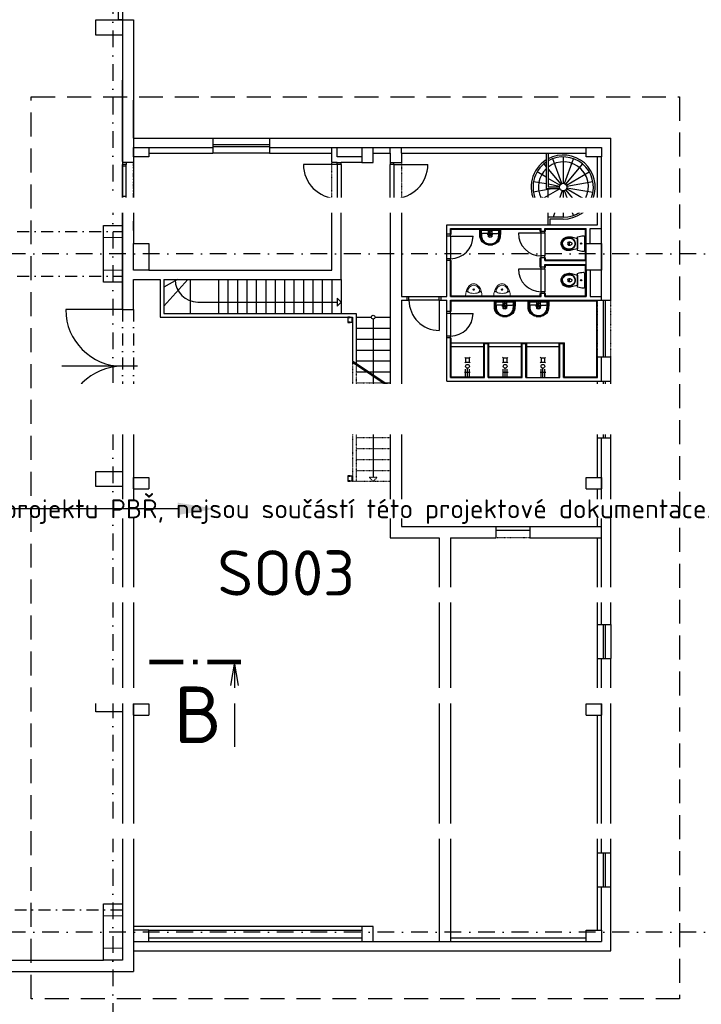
# Model space of a CAD drawing. Header units: millimetres. Extents: x -29085 to 3627694, y -159961 to 2281735.
# Tile 108 of 229: x 362008 to 380079, y 119767 to 145871. Entities that reach past the tile are written whole.
import ezdxf
from ezdxf import colors
from ezdxf.entities.mleader import LeaderData, LeaderLine
from ezdxf.enums import TextEntityAlignment as Align
from ezdxf.math import Vec2, Vec3

# ---------------------------------------------------------------- set-up
doc = ezdxf.new("R2010")
doc.units = ezdxf.units.MM
for name, pattern in [('DASHDOT', [25.4, 12.7, -6.35, 0, -6.35]), ('DELICI', [7.7, 3, -1.4, 0.25, -1.4, 0.25, -1.4]), ('DIVIDE', [1.25, 0.5, -0.25, 0, -0.25, 0, -0.25]), ('HIDDEN', [9.525, 6.35, -3.175]), ('ČERCHOVANÁ', [25.4, 12.7, -6.35, 0, -6.35])]:
    doc.linetypes.add(name, pattern=pattern)
doc.layers.add('___vedl obj', color=7, linetype='Continuous', lineweight=30)
doc.styles.add('A99_popis', font='isocpeur.ttf')
doc.styles.add('ad_popis 100', font='isocpeur.ttf', dxfattribs={"height": 200})

# ---------------------------------------------------------------- blocks, each defined once
blk = doc.blocks.new('pisoar')
at = {"layer": '___vedl obj', "linetype": 'ByBlock', "lineweight": 5}
blk.add_line((215, 0), (-215, 0), dxfattribs=at)
blk.add_circle((-1, -163), 19.4, dxfattribs=at)
for centre, radius, start, end in [((-146, -13), 361, 326.5782, 1.989), ((142, -17), 358, 177.2027, 217.386), ((-155, -139), 36.9, 131.2946, 209.5532), ((-67, -236), 167, 97.4614, 131.973), ((-88, -140), 69.7, 108.3417, 214.8562), ((11, -105), 173, 205.5872, 247.0307), ((20, -119), 199, 215.3972, 246.5641), ((-1, -490), 429, 78.2478, 101.886), ((-37, -79), 208, 297.0126, 332.0165), ((-8, -132), 182, 291.4216, 334.2065), ((64, -240), 172, 53.935, 82.4618), ((89, -141), 68.5, 327.9013, 75.8457), ((147, -139), 42.2, 345.2975, 64.2538), ((0, -177), 138, 244.7705, 295.2295), ((0, -151), 127, 243.3513, 296.6487)]:
    blk.add_arc(centre, radius, start, end, dxfattribs=at)
blk = doc.blocks.new('*U2289')
at = {"color": 0, "linetype": 'ByBlock'}
blk.add_line((778.87, 0.01), (778.87, -11.24), dxfattribs=at)
at = {"color": 0, "linetype": 'ByBlock', "const_width": 0.63}
for points in [[(772.1, 0.01), (767.6, 0.01)], [(773.99, 0.01), (773.36, 0.01)], [(779.75, 0.01), (775.25, 0.01)]]:
    blk.add_lwpolyline(points, dxfattribs=at)
at = {"color": 0, "linetype": 'ByBlock'}
blk.add_lwpolyline([(779.42, -3.09), (778.87, 0.01), (778.32, -3.09)], dxfattribs=at)
at = {"color": 0, "linetype": 'ByBlock', "style": 'A99_popis'}
blk.add_attdef('OZNŘ_1K', (-9.63, -10.73), '', height=5, dxfattribs=at)
at = {"color": 0, "linetype": 'ByBlock', "style": 'A99_popis', "flags": 12}
blk.add_attdef('OZNŘ_2K', text='', height=5, dxfattribs=at).set_placement((777.23, -10.72), align=Align.RIGHT)

msp = doc.modelspace()

# ---------------------------------------------------------------- linework, layer by layer
at = {"color": 251}
for p, q in [((364729, 145863.3), (364729, 142033.3)), ((364729, 145863.3), (365029, 145863.3)), ((365029, 145863.3), (365029, 142083.3)), ((364729, 142113.3), (364729, 144263.3)), ((364729, 143733.3), (364729, 138183.3)), ((367129, 142733.3), (367129, 142333.3)), ((367129, 142733.3), (368629, 142733.3)), ((367129, 142558.3), (368629, 142558.3)), ((368629, 142733.3), (368629, 142333.3)), ((365429, 142483.3), (367129, 142483.3)), ((367129, 142508.3), (368629, 142508.3)), ((368629, 142333.3), (367129, 142333.3)), ((368629, 142483.3), (371079, 142483.3)), ((370279, 142333.3), (370279, 142483.3)), ((370429, 142233.3), (370429, 142483.3)), ((371379, 142483.3), (377029, 142483.3)), ((371829, 142333.3), (371829, 142033.3)), ((372129, 142333.3), (372129, 142083.3)), ((375966.9, 142333.3), (375966.9, 141383.3)), ((376016.9, 142333.3), (376016.9, 141433.3)), ((364729, 141133.3), (364729, 142033.3)), ((365029, 142083.3), (364829, 142083.3)), ((364829, 142083.3), (364829, 142033.3)), ((364829, 141133.3), (364829, 142033.3)), ((370429, 142033.3), (369529, 142033.3)), ((371079, 142233.3), (370429, 142233.3)), ((370429, 142083.3), (370529, 142083.3)), ((370429, 142033.3), (370429, 141133.3)), ((370529, 142033.3), (370529, 141133.3)), ((371829, 142083.3), (371929, 142083.3)), ((371829, 141133.3), (371829, 142033.3)), ((371929, 142033.3), (371929, 142083.3)), ((371929, 142083.3), (372129, 142083.3)), ((371929, 142033.3), (372829, 142033.3)), ((371929, 142033.3), (371929, 141133.3)), ((375903.3, 142045.3), (375966.9, 141969.5)), ((376382.7, 141527.2), (376143.1, 142185)), ((376416.7, 142233.3), (376416.9, 141533.3)), ((376451.1, 141527.2), (376690.5, 142185)), ((376931.1, 142046.1), (376481.2, 141509.9)), ((377429, 138433.3), (377429, 142233.3)), ((364829, 141983.3), (364729, 141983.3)), ((375966.9, 141693.1), (375724.8, 141832.9)), ((376016.9, 141910), (376352.6, 141509.9)), ((376503.5, 141483.3), (377109.7, 141833.3)), ((375966.9, 141514.8), (375629.7, 141575.9)), ((376330.3, 141483.3), (376016.9, 141664.2)), ((376318.5, 141451.1), (376016.9, 141505.7)), ((377204.7, 141572.2), (376515.4, 141450.6)), ((376016.9, 141365.4), (375624.2, 141298.7)), ((376327.4, 141383.3), (375966.9, 141383.3)), ((376316.9, 141433.3), (376016.9, 141433.3)), ((376329.6, 141384.5), (376016.9, 141209.7)), ((376122.3, 141383.3), (376016.9, 141365.4)), ((376016.9, 140433.3), (376016.9, 141383.3)), ((376385.6, 141338.3), (376153.6, 140633.3)), ((376416.9, 141333.3), (376416.9, 140633.3)), ((376690.5, 140681.5), (376451.1, 141339.3)), ((376481.2, 141356.6), (376931.1, 140820.4)), ((377109.7, 141033.3), (376503.5, 141383.3)), ((376515.4, 141415.9), (377204.7, 141294.3)), ((364829, 141183.3), (364729, 141183.3)), ((364729, 138183.3), (364729, 141083.3)), ((364829, 141083.3), (364829, 141133.3)), ((365029, 141083.3), (364829, 141083.3)), ((370429, 141083.3), (370529, 141083.3)), ((371829, 141133.3), (371829, 132133.3)), ((371829, 141083.3), (371929, 141083.3)), ((371929, 141133.3), (371929, 141083.3)), ((371929, 141083.3), (372129, 141083.3)), ((372129, 141083.3), (372129, 138533.3)), ((375674.9, 141013.2), (375717.4, 141036.9)), ((375805.5, 141087), (375717.4, 141036.9)), ((376016.9, 141207), (375892.4, 141136.3)), ((376102.3, 140935.7), (376016.9, 140920.9)), ((376016.9, 140920.9), (376045.1, 140829)), ((376045.1, 140829), (376102.3, 140935.7)), ((376416.9, 140633.3), (376016.9, 140633.3)), ((376066.9, 140583.3), (376066.9, 140433.3)), ((376416.9, 140583.3), (376066.9, 140583.3)), ((373429, 140183.3), (373329, 140183.3)), ((373429, 140183.3), (373449, 140183.3)), ((373449, 140313.3), (375809, 140313.3)), ((373449, 140182.5), (373449, 140313.3)), ((374479, 140203.3), (374279, 140203.3)), ((374404, 140188.7), (374554, 140188.7)), ((374429, 140313.3), (374429, 140110.2)), ((374479, 140203.3), (374678.9, 140203.3)), ((374529, 140313.3), (374529, 140110.2)), ((375829, 140208.3), (375229, 140208.3)), ((375809, 140258.1), (375809, 140313.3)), ((375809, 140258.1), (375829, 140258.3)), ((375929, 140258.3), (375829, 140258.3)), ((375829, 139608.3), (375829, 140208.3)), ((375929, 140258.3), (375949, 140258.3)), ((375929, 140208.3), (375929, 139608.3)), ((375949, 140313.3), (377009, 140313.3)), ((375949, 140260.8), (375949, 140313.3)), ((377009, 139503.3), (377009, 140313.3)), ((377129, 139933.3), (377129, 140333.3)), ((377129, 140333.3), (377429, 140333.3)), ((373329, 139533.3), (373329, 140133.3)), ((373429, 140133.3), (374029, 140133.3)), ((373429, 140133.3), (373429, 139533.3)), ((373429, 139483.3), (373329, 139483.3)), ((373429, 139483.3), (373449, 139483.3)), ((373449, 138553.3), (373449, 139483.7)), ((375809, 139308.5), (375809, 139558.9)), ((375809, 139558.9), (375829, 139558.9)), ((375929, 139558.3), (375829, 139558.3)), ((375929, 139558.3), (375949, 139558.3)), ((375949, 139503.3), (375949, 139555.8)), ((375949, 139503.3), (377009, 139503.3)), ((375829, 139258.3), (375229, 139258.3)), ((375809, 139308.5), (375829, 139308.5)), ((375929, 139308.3), (375829, 139308.3)), ((375829, 138658.3), (375829, 139258.3)), ((375929, 139308.3), (375949, 139308.3)), ((375929, 139258.3), (375929, 138658.3)), ((375949, 139363.3), (377009, 139363.3)), ((375949, 139310.8), (375949, 139363.3)), ((377009, 138553.3), (377009, 139363.3)), ((377129, 139233.3), (377129, 138533.3)), ((365729, 138983.3), (365729, 137983.3)), ((366189.6, 138983.3), (365829, 138778.9)), ((366461.6, 138983.3), (365829, 138272)), ((365829, 138983.3), (365829, 138083.3)), ((366529, 138983.3), (366529, 138083.3)), ((367279, 138983.3), (367279, 138083.3)), ((367529, 138983.3), (367529, 138083.3)), ((367779, 138983.3), (367779, 138083.3)), ((368029, 138983.3), (368029, 138083.3)), ((368279, 138983.3), (368279, 138083.3)), ((368529, 138983.3), (368529, 138083.3)), ((368779, 138983.3), (368779, 138083.3)), ((369029, 138983.3), (369029, 138083.3)), ((369279, 138983.3), (369279, 138083.3)), ((369529, 138983.3), (369529, 138083.3)), ((369779, 138983.3), (369779, 138083.3)), ((370029, 138983.3), (370029, 138083.3)), ((370279, 138983.3), (370279, 138083.3)), ((370529, 138983.3), (370529, 138083.3)), ((366729, 138383.3), (370422.9, 138383.3)), ((370529, 138383.3), (370422.9, 138489.3)), ((370422.9, 138489.3), (370422.9, 138277.2)), ((370529, 138383.3), (370422.9, 138277.2)), ((372129, 138433.3), (372129, 132433.3)), ((372279, 138433.3), (372279, 138533.3)), ((372329, 138433.3), (372329, 138533.3)), ((372329, 138533.3), (373129, 138533.3)), ((373129, 138433.3), (372329, 138433.3)), ((373129, 138433.3), (373129, 138533.3)), ((373129, 138433.3), (373129, 137633.3)), ((373179, 138433.3), (373179, 138533.3)), ((373449, 138553.3), (375809, 138553.3)), ((373449, 138413.3), (377309, 138413.3)), ((373449, 138133.3), (373449, 138413.3)), ((374816.9, 138413.3), (374816.9, 138210.2)), ((374916.9, 138413.3), (374916.9, 138210.2)), ((375709.3, 138413.3), (375709.3, 138210.2)), ((375809, 138553.3), (375809, 138608.3)), ((375809, 138608.3), (375829, 138608.3)), ((375809.3, 138413.3), (375809.3, 138210.2)), ((375929, 138608.3), (375829, 138608.3)), ((375929, 138608.3), (375949, 138608.3)), ((375949, 138553.3), (375949, 138608.3)), ((375949, 138553.3), (377009, 138553.3)), ((377129, 138533.3), (377429, 138533.3)), ((377309, 136403.3), (377309, 138413.3)), ((377479, 138433.3), (377479, 136933.3)), ((377529, 138433.3), (377529, 136933.3)), ((364729, 138183.3), (363229, 138183.3)), ((364729, 138183.3), (365029, 138183.3)), ((373429, 138133.3), (373329, 138133.3)), ((374866.9, 138303.3), (374667, 138303.3)), ((374791.9, 138288.7), (374941.9, 138288.7)), ((374866.9, 138303.3), (375066.9, 138303.3)), ((375759.3, 138303.3), (375559.3, 138303.3)), ((375684.3, 138288.7), (375834.3, 138288.7)), ((375759.3, 138303.3), (375959.3, 138303.3)), ((370929, 137983.3), (371329, 137983.3)), ((371379, 137933.3), (371379, 136457.7)), ((371429, 137983.3), (371829, 137983.3)), ((373329, 137483.3), (373329, 138083.3)), ((373429, 138083.3), (373429, 137483.3)), ((373429, 138083.3), (374029, 138083.3)), ((370929, 137693.3), (371829, 137693.3)), ((370929, 137403.3), (371829, 137403.3)), ((373449, 136403.3), (373449, 137433.3)), ((370929, 137113.3), (371829, 137113.3)), ((373449, 137303.3), (374309, 137303.3)), ((373449, 137203.3), (374309, 137203.3)), ((374309, 136403.3), (374309, 137303.3)), ((374309, 137303.3), (374449, 137303.3)), ((374449, 137303.3), (375309, 137303.3)), ((374449, 136403.3), (374449, 137303.3)), ((374449, 137203.3), (375309, 137203.3)), ((375309, 136403.3), (375309, 137303.3)), ((375309, 137303.3), (375449, 137303.3)), ((375449, 137303.3), (376309, 137303.3)), ((375449, 136403.3), (375449, 137303.3)), ((375449, 137203.3), (376309, 137203.3)), ((376309, 136403.3), (376309, 137303.3)), ((376309, 137303.3), (376449, 137303.3)), ((376449, 136403.3), (376449, 137303.3)), ((370829, 136823.3), (371829, 136158.5)), ((370829, 136787.2), (371829, 136122.5)), ((370929, 136823.3), (371829, 136823.3)), ((373830.2, 136893.3), (373810.7, 136913.3)), ((373830.2, 136793.3), (373810.7, 136773.3)), ((373947.2, 136913.3), (373927.7, 136893.3)), ((373947.2, 136773.3), (373927.7, 136793.3)), ((374830.2, 136893.3), (374810.7, 136913.3)), ((374830.2, 136793.3), (374810.7, 136773.3)), ((374947.2, 136913.3), (374927.7, 136893.3)), ((374947.2, 136773.3), (374927.7, 136793.3)), ((375830.2, 136893.3), (375810.7, 136913.3)), ((375830.2, 136793.3), (375810.7, 136773.3)), ((375947.2, 136913.3), (375927.7, 136893.3)), ((375947.2, 136773.3), (375927.7, 136793.3)), ((377329, 136383.3), (377329, 136933.3)), ((377329, 136933.3), (377679, 136933.3)), ((377429, 136283.3), (377429, 136933.3)), ((377679, 136283.3), (377679, 136933.3)), ((365129, 136683.3), (363129, 136683.3)), ((370929, 136533.3), (371211, 136533.3)), ((371265.2, 136533.3), (371829, 136533.3)), ((373804, 136526.3), (373954, 136526.3)), ((373829, 136403.3), (373829, 136606.3)), ((373879, 136403.3), (373879, 136631.3)), ((373929, 136403.3), (373929, 136606.3)), ((374804, 136526.3), (374954, 136526.3)), ((374829, 136403.3), (374829, 136606.3)), ((374879, 136403.3), (374879, 136631.3)), ((374929, 136403.3), (374929, 136606.3)), ((375804, 136526.3), (375954, 136526.3)), ((375829, 136403.3), (375829, 136606.3)), ((375879, 136403.3), (375879, 136631.3)), ((375929, 136403.3), (375929, 136606.3)), ((371379, 136421.6), (371379, 133739.3)), ((373329, 136283.3), (377329, 136283.3)), ((373449, 136403.3), (374309, 136403.3)), ((374449, 136403.3), (375309, 136403.3)), ((376429, 136383.3), (377329, 136383.3)), ((376449, 136403.3), (377309, 136403.3)), ((377329, 136283.3), (377679, 136283.3)), ((377329, 134783.3), (377329, 136283.3)), ((377479, 136283.3), (377479, 134783.3)), ((377529, 136283.3), (377529, 134783.3)), ((377679, 134783.3), (377679, 136283.3)), ((364729, 135183.3), (363229, 135183.3)), ((364729, 135183.3), (365029, 135183.3)), ((364729, 135183.3), (364729, 122433.3)), ((365029, 135183.3), (365029, 121833.3)), ((377329, 133733.3), (377329, 134783.3)), ((377329, 134783.3), (377679, 134783.3)), ((377429, 129833.3), (377429, 134783.3)), ((377679, 129833.3), (377679, 134783.3)), ((377329, 132433.3), (377329, 133433.3)), ((374629, 132433.3), (375529, 132433.3)), ((375529, 132433.3), (377329, 132433.3)), ((375529, 132433.3), (375529, 132133.3)), ((377329, 132433.3), (377429, 132433.3)), ((373129, 132133.3), (373129, 121433.3)), ((373429, 132133.3), (373429, 121533.3)), ((374629, 132333.3), (375529, 132333.3)), ((375529, 132133.3), (377329, 132133.3)), ((377329, 129833.3), (377329, 132133.3)), ((377329, 132133.3), (377429, 132133.3)), ((377329, 129833.3), (377679, 129833.3)), ((377329, 128933.3), (377329, 129833.3)), ((377479, 129833.3), (377479, 128933.3)), ((377529, 129833.3), (377529, 128933.3)), ((377679, 129833.3), (377679, 128933.3)), ((377429, 123783.3), (377429, 128933.3)), ((377679, 123783.3), (377679, 128933.3)), ((377329, 123783.3), (377329, 127433.3)), ((377329, 123783.3), (377679, 123783.3)), ((377329, 122883.3), (377329, 123783.3)), ((377479, 123783.3), (377479, 122883.3)), ((377529, 123783.3), (377529, 122883.3)), ((377679, 122883.3), (377679, 123783.3)), ((377329, 122883.3), (377679, 122883.3)), ((377329, 121733.3), (377329, 122883.3)), ((377429, 121733.3), (377429, 122883.3)), ((377679, 121183.3), (377679, 122883.3)), ((371079, 121833.3), (365029, 121833.3)), ((365429, 121733.3), (371079, 121733.3)), ((365029, 121433.3), (373129, 121433.3)), ((365029, 121433.3), (365029, 121183.3)), ((365429, 121533.3), (371079, 121533.3)), ((373129, 121433.3), (373429, 121433.3)), ((373429, 121533.3), (377029, 121533.3)), ((373429, 121533.3), (373429, 121433.3)), ((373429, 121433.3), (377029, 121433.3)), ((365029, 121183.3), (377679, 121183.3)), ((365029, 121183.3), (365029, 120633.3)), ((358279, 120933.3), (364229, 120933.3)), ((358279, 120633.3), (365029, 120633.3))]:
    msp.add_line(p, q, dxfattribs=at)
at = {"color": 251, "linetype": 'ByBlock', "lineweight": 5, "ltscale": 0.35}
msp.add_line((365029, 144294), (365029, 143733.3), dxfattribs=at)
at = {"color": 251, "ltscale": 2}
for p, q in [((365029, 142733.3), (365029, 143733.3)), ((365029, 142733.3), (365029, 142483.3)), ((365029, 142733.3), (367129, 142733.3)), ((368629, 142733.3), (377679, 142733.3)), ((377679, 138433.3), (377679, 142733.3)), ((365429, 142333.3), (367129, 142333.3)), ((368629, 142333.3), (370279, 142333.3)), ((370279, 142083.3), (370279, 142333.3)), ((371079, 142483.3), (371379, 142483.3)), ((371379, 142333.3), (371829, 142333.3)), ((371829, 142333.3), (371829, 142483.3)), ((372129, 142333.3), (372129, 142483.3)), ((372129, 142333.3), (377029, 142333.3)), ((364829, 142033.3), (364729, 142033.3)), ((365029, 142083.3), (365029, 139933.3)), ((370429, 142083.3), (370279, 142083.3)), ((370429, 142033.3), (370429, 142083.3)), ((370529, 142033.3), (370429, 142033.3)), ((370529, 142033.3), (370529, 142083.3)), ((371079, 142083.3), (370529, 142083.3)), ((371929, 142033.3), (371829, 142033.3)), ((377329, 140433.3), (377329, 142233.3)), ((364829, 141133.3), (364729, 141133.3)), ((370279, 139233.3), (370279, 141083.3)), ((370429, 141083.3), (370279, 141083.3)), ((370429, 141083.3), (370429, 141133.3)), ((370529, 141133.3), (370429, 141133.3)), ((370529, 138983.3), (370529, 141133.3)), ((371929, 141133.3), (371829, 141133.3)), ((365029, 140283.3), (365029, 140533.3)), ((373329, 140433.3), (377329, 140433.3)), ((373329, 140133.3), (373329, 140433.3)), ((373429, 140333.3), (375829, 140333.3)), ((373429, 140133.3), (373429, 140333.3)), ((375829, 140208.3), (375829, 140333.3)), ((375929, 140208.3), (375829, 140208.3)), ((375929, 140333.3), (377029, 140333.3)), ((375929, 140208.3), (375929, 140333.3)), ((377029, 139933.3), (377029, 140333.3)), ((365029, 139933.3), (365429, 139933.3)), ((365029, 139233.3), (365029, 139933.3)), ((365429, 139933.3), (365429, 139233.3)), ((373429, 140133.3), (373329, 140133.3)), ((373329, 138533.3), (373329, 139533.3)), ((373429, 139533.3), (373329, 139533.3)), ((373429, 138533.3), (373429, 139533.3)), ((375829, 139258.3), (375829, 139608.3)), ((375929, 139608.3), (375829, 139608.3)), ((375929, 139483.3), (375929, 139608.3)), ((375929, 139483.3), (377029, 139483.3)), ((365429, 139233.3), (365029, 139233.3)), ((365429, 139233.3), (370279, 139233.3)), ((375929, 139258.3), (375829, 139258.3)), ((375929, 139258.3), (375929, 139383.3)), ((375929, 139383.3), (377029, 139383.3)), ((377029, 139233.3), (377029, 138533.3)), ((365029, 138983.3), (365729, 138983.3)), ((365829, 138983.3), (370529, 138983.3)), ((375829, 138533.3), (375829, 138658.3)), ((375929, 138658.3), (375829, 138658.3)), ((375929, 138533.3), (375929, 138658.3)), ((372129, 138533.3), (372329, 138533.3)), ((372129, 138433.3), (372329, 138433.3)), ((373129, 138533.3), (373329, 138533.3)), ((373129, 138433.3), (373329, 138433.3)), ((373329, 138083.3), (373329, 138433.3)), ((373429, 138533.3), (375829, 138533.3)), ((373429, 138433.3), (377679, 138433.3)), ((373429, 138083.3), (373429, 138433.3)), ((375929, 138533.3), (377029, 138533.3)), ((365729, 137983.3), (370829, 137983.3)), ((365829, 138083.3), (370929, 138083.3)), ((370829, 137983.3), (370829, 136823.3)), ((370929, 138083.3), (370929, 136767.9)), ((373429, 138083.3), (373329, 138083.3)), ((373329, 136283.3), (373329, 137483.3)), ((373429, 137483.3), (373329, 137483.3)), ((373429, 137433.3), (373329, 137433.3)), ((373429, 136383.3), (373429, 137483.3)), ((374329, 136383.3), (374329, 137283.3)), ((374329, 137283.3), (374429, 137283.3)), ((374429, 136383.3), (374429, 137283.3)), ((375329, 136383.3), (375329, 137283.3)), ((375329, 137283.3), (375429, 137283.3)), ((375429, 136383.3), (375429, 137283.3)), ((376329, 136383.3), (376329, 137283.3)), ((376329, 137283.3), (376429, 137283.3)), ((376429, 136383.3), (376429, 137283.3)), ((373429, 136383.3), (374329, 136383.3)), ((374429, 136383.3), (375329, 136383.3)), ((375429, 136383.3), (376329, 136383.3)), ((371701.5, 136243.3), (371829, 136243.3)), ((365029, 133733.3), (365429, 133733.3)), ((365029, 133433.3), (365029, 133733.3)), ((365429, 133733.3), (365429, 133433.3)), ((377029, 133733.3), (377429, 133733.3)), ((377029, 133433.3), (377029, 133733.3)), ((377429, 133733.3), (377429, 133433.3)), ((365029, 133433.3), (365429, 133433.3)), ((377029, 133433.3), (377429, 133433.3)), ((372129, 132433.3), (374629, 132433.3)), ((374629, 132433.3), (374629, 132133.3)), ((371829, 132133.3), (373129, 132133.3)), ((373429, 132133.3), (374629, 132133.3)), ((377329, 127733.3), (377329, 128933.3)), ((377329, 128933.3), (377679, 128933.3)), ((365029, 127733.3), (365429, 127733.3)), ((365029, 127433.3), (365029, 127733.3)), ((365429, 127733.3), (365429, 127433.3)), ((377029, 127733.3), (377429, 127733.3)), ((377029, 127433.3), (377029, 127733.3)), ((377429, 127733.3), (377429, 127433.3)), ((365029, 127433.3), (365429, 127433.3)), ((377029, 127433.3), (377429, 127433.3)), ((365029, 121833.3), (365029, 121733.3)), ((377029, 121733.3), (377429, 121733.3)), ((377029, 121433.3), (377029, 121733.3)), ((377429, 121733.3), (377429, 121433.3)), ((377029, 121433.3), (377429, 121433.3))]:
    msp.add_line(p, q, dxfattribs=at)
at = {"color": 251, "linetype": 'DELICI', "ltscale": 10}
msp.add_line((365029, 141083.3), (365029, 142083.3), dxfattribs=at)
at = {"color": 251, "linetype": 'DIVIDE', "ltscale": 25}
for p, q in [((370279, 141083.3), (370279, 142083.3)), ((372129, 142083.3), (372129, 141083.3)), ((377329, 136933.3), (377329, 138433.3)), ((377679, 136933.3), (377679, 138433.3)), ((370829, 136823.3), (370829, 133633.3)), ((370929, 136720.8), (370929, 133633.3)), ((370929, 136243.3), (371647.3, 136243.3)), ((370929, 135953.3), (371829, 135953.3)), ((370929, 135663.3), (371829, 135663.3)), ((370929, 135373.3), (371829, 135373.3)), ((370929, 135083.3), (371829, 135083.3)), ((370929, 134793.3), (371829, 134793.3)), ((370929, 134503.3), (371829, 134503.3)), ((370929, 134213.3), (371829, 134213.3)), ((370929, 133923.3), (371829, 133923.3)), ((371379, 133633.3), (371272.9, 133739.3)), ((371272.9, 133739.3), (371485, 133739.3)), ((371379, 133633.3), (371485, 133739.3)), ((370829, 133633.3), (371829, 133633.3)), ((375529, 132133.3), (374629, 132133.3))]:
    msp.add_line(p, q, dxfattribs=at)
at = {"color": 251, "linetype": 'ČERCHOVANÁ', "ltscale": 25}
for p, q in [((219679, 140253.3), (364729, 140253.3)), ((219679, 139073.3), (364729, 139073.3)), ((364729, 138183.3), (364729, 135183.3)), ((365029, 138183.3), (365029, 135183.3)), ((231679, 122273.3), (364729, 122273.3))]:
    msp.add_line(p, q, dxfattribs=at)
at = {"color": 251, "linetype": 'DASHDOT', "ltscale": 35}
for p, q in [((401278.6, 139663.3), (210329, 139663.3)), ((401278.6, 121683.3), (210329, 121683.3))]:
    msp.add_line(p, q, dxfattribs=at)
msp.add_lwpolyline([(364479, 194483.3), (364479, 89433.3)], dxfattribs=at)
at = {"color": 251}
for points in [[(364729, 145863.3), (364629, 145863.3), (364629, 151463.3), (364729, 151463.3)], [(373929, 136893.3), (373829, 136893.3), (373829, 136793.3), (373929, 136793.3)], [(374929, 136893.3), (374829, 136893.3), (374829, 136793.3), (374929, 136793.3)], [(375929, 136893.3), (375829, 136893.3), (375829, 136793.3), (375929, 136793.3)]]:
    msp.add_lwpolyline(points, close=True, dxfattribs=at)
at = {"color": 251, "ltscale": 2}
for points in [[(364729, 145463.3), (364029, 145463.3), (364029, 145863.3), (364729, 145863.3)], [(365029, 142483.3), (365429, 142483.3), (365429, 142233.3), (365029, 142233.3)], [(377029, 142483.3), (377429, 142483.3), (377429, 142233.3), (377029, 142233.3)], [(364729, 133493.3), (364029, 133493.3), (364029, 133893.3), (364729, 133893.3)], [(364729, 127523.3), (364029, 127523.3), (364029, 127923.3), (364729, 127923.3)], [(364729, 127523.3), (364029, 127523.3), (364029, 127923.3), (364729, 127923.3)], [(365029, 121433.3), (365429, 121433.3), (365429, 121733.3), (365029, 121733.3)], [(371079, 121433.3), (371379, 121433.3), (371379, 121833.3), (371079, 121833.3)]]:
    msp.add_lwpolyline(points, close=True, dxfattribs=at)
for points in [[(371079, 142483.3), (371079, 142083.3), (371379, 142083.3), (371379, 142483.3)], [(377029, 139233.3), (377029, 139933.3), (377429, 139933.3), (377429, 139233.3), (377029, 139233.3)]]:
    msp.add_lwpolyline(points, dxfattribs=at)
at = {"color": 251}
for points in [[(365029, 142083.3), (364729, 142083.3)], [(374251.2, 140293.3), (374224, 140289.1)], [(374251.2, 140293.3), (374706.7, 140293.3)], [(374706.7, 140293.3), (374734, 140289.1)], [(365029, 138183.3), (365029, 138983.3)], [(374639.2, 138393.3), (374611.9, 138389.1)], [(374639.2, 138393.3), (375094.7, 138393.3)], [(375094.7, 138393.3), (375121.9, 138389.1)], [(375531.5, 138393.3), (375504.3, 138389.1)], [(375531.5, 138393.3), (375987, 138393.3)], [(375987, 138393.3), (376014.3, 138389.1)], [(364729, 138183.3), (365029, 138183.3)], [(364729, 135183.3), (365029, 135183.3)]]:
    msp.add_lwpolyline(points, dxfattribs=at)
at = {"color": 251, "linetype": 'Continuous', "ltscale": 2}
for points in [[(364729, 138913.3), (364229, 138913.3), (364229, 140413.3), (364729, 140413.3)], [(364729, 138913.3), (364229, 138913.3), (364229, 140413.3), (364729, 140413.3)], [(364729, 120933.3), (364229, 120933.3), (364229, 122433.3), (364729, 122433.3)], [(364729, 120933.3), (364229, 120933.3), (364229, 122433.3), (364729, 122433.3)]]:
    msp.add_lwpolyline(points, close=True, dxfattribs=at)
at = {"color": 251, "linetype": 'Continuous', "lineweight": 20, "ltscale": 2}
for points in [[(364229, 140413.3), (364729, 140413.3), (364729, 140093.3), (364229, 140093.3)], [(364229, 139233.3), (364729, 139233.3), (364729, 138913.3), (364229, 138913.3)], [(364229, 122433.3), (364729, 122433.3), (364729, 122113.3), (364229, 122113.3)], [(364229, 121253.3), (364729, 121253.3), (364729, 120933.3), (364229, 120933.3)]]:
    msp.add_lwpolyline(points, close=True, dxfattribs=at)
at = {"color": 251}
for points in [[(374417.1, 139906.1, -0.1381028), (374301.7, 139952, -0.2109721), (374211, 140114.4, -0.0228916), (374204, 140253.6), (374204, 140313.3), (374754, 140313.3), (374754, 140253.6, -0.0228916), (374746.9, 140114.4, -0.2109721), (374656.2, 139952, -0.1381028), (374540.8, 139906.1, -0.1001703)], [(374417.1, 139917.4, -0.1490988), (374306.2, 139969.5, -0.1821693), (374230.9, 140116.1, -0.0229309), (374224, 140253.7), (374224, 140289.1)], [(374249, 140173.3, -0.0226854), (374251.2, 140293.3, -0.0891119)], [(374540.8, 139917.4, 0.1490988), (374651.7, 139969.5, 0.1821693), (374727, 140116.1, 0.0229309), (374734, 140253.7), (374734, 140289.1)], [(374708.9, 140173.3, 0.02272), (374706.7, 140293.3, 0.0891119)], [(374417.1, 139932.8, 0.077631), (374540.8, 139932.8, 0.077631)], [(374417.1, 139917.4, 0.077631), (374540.8, 139917.4, 0.077631)], [(376595.6, 139895.8, -0.6348765), (376597.7, 139970.5)], [(374417.1, 139906.1, 0.077631), (374540.8, 139906.1, 0.077631)], [(376595.6, 138925.8, -0.6348765), (376597.7, 139000.5)], [(374805.1, 138006.1, -0.1381028), (374689.7, 138052, -0.2109721), (374599, 138214.4, -0.0228916), (374591.9, 138353.6), (374591.9, 138413.3), (375141.9, 138413.3), (375141.9, 138353.6, -0.0228916), (375134.9, 138214.4, -0.2109721), (375044.2, 138052, -0.1381028), (374928.8, 138006.1, -0.1001703)], [(374805.1, 138017.4, -0.1490988), (374694.2, 138069.5, -0.1821693), (374618.9, 138216.1, -0.0229309), (374611.9, 138353.7), (374611.9, 138389.1)], [(374637, 138273.3, -0.0226854), (374639.2, 138393.3, -0.0891119)], [(374928.8, 138017.4, 0.1490988), (375039.7, 138069.5, 0.1821693), (375115, 138216.1, 0.0229309), (375121.9, 138353.7), (375121.9, 138389.1)], [(375096.9, 138273.3, 0.02272), (375094.7, 138393.3, 0.0891119)], [(375697.4, 138006.1, -0.1381028), (375582, 138052, -0.2109721), (375491.3, 138214.4, -0.0228916), (375484.3, 138353.6), (375484.3, 138413.3), (376034.3, 138413.3), (376034.3, 138353.6, -0.0228916), (376027.2, 138214.4, -0.2109721), (375936.5, 138052, -0.1381028), (375821.1, 138006.1, -0.1001703)], [(375697.4, 138017.4, -0.1490988), (375586.5, 138069.5, -0.1821693), (375511.2, 138216.1, -0.0229309), (375504.3, 138353.7), (375504.3, 138389.1)], [(375529.3, 138273.3, -0.0226854), (375531.5, 138393.3, -0.0891119)], [(375821.1, 138017.4, 0.1490988), (375932, 138069.5, 0.1821693), (376007.3, 138216.1, 0.0229309), (376014.3, 138353.7), (376014.3, 138389.1)], [(375989.3, 138273.3, 0.02272), (375987, 138393.3, 0.0891119)], [(374805.1, 138032.8, 0.077631), (374928.8, 138032.8, 0.077631)], [(374805.1, 138017.4, 0.077631), (374928.8, 138017.4, 0.077631)], [(374805.1, 138006.1, 0.077631), (374928.8, 138006.1, 0.077631)], [(375697.4, 138032.8, 0.077631), (375821.1, 138032.8, 0.077631)], [(375697.4, 138017.4, 0.077631), (375821.1, 138017.4, 0.077631)], [(375697.4, 138006.1, 0.077631), (375821.1, 138006.1, 0.077631)]]:
    msp.add_lwpolyline(points, format="xyb", dxfattribs=at)
for points in [[(376793.2, 139797.7), (376631.3, 139756, -0.1201982), (376504.9, 139755.7, -0.223955), (376376.8, 139865.1, -0.2338796), (376376.8, 140006.4, -0.1979396), (376493.8, 140106.2, -0.1401719), (376631.3, 140110.5), (376793.2, 140069)], [(376733.2, 139930.9, -0.174099), (376705.2, 139834.9, -0.0907896), (376666.7, 139800.8, -0.124463), (376570.8, 139778, -0.1129211), (376474.7, 139800.5, -0.1750533), (376403.6, 139878.4, -0.2588112), (376403.6, 139988.1, -0.1718828), (376474.7, 140066, -0.1320879), (376570.8, 140088.5, -0.1303286), (376666.7, 140065.7, -0.2067325), (376727.7, 139985.4, -0.0655919), (376733.2, 139934.6)], [(376723.4, 139931.5, -0.2065757), (376685.8, 139828, -0.2052367), (376550.5, 139788.9, -0.1817712), (376444.9, 139835, -0.1942553), (376400.3, 139925.4, -0.1107989), (376410.7, 139984.5, -0.1518452), (376479.4, 140057.1, -0.1162941), (376570.7, 140078.5, -0.2009926), (376685.8, 140038.5, -0.1941406), (376724, 139937.7)], [(376562.5, 139896.5, 0.1475905), (376641.5, 139908.6, 0.5090978), (376641.7, 139956.7, 0.1502406), (376564.1, 139970.8, 0.8275521), (376558.8, 139896.7)], [(376984, 139755.8, -0.4484929), (376953.2, 139723.1, -0.0834908), (376799.7, 139753.3, -0.3122022), (376793.2, 139762.6), (376793.2, 140103.9, -0.3121755), (376799.7, 140113.2, -0.0834883), (376953.2, 140143.4, -0.4484929), (376984, 140110.8)], [(376793.2, 138827.7), (376631.3, 138786, -0.1201982), (376504.9, 138785.7, -0.223955), (376376.8, 138895.1, -0.2338796), (376376.8, 139036.4, -0.1979396), (376493.8, 139136.2, -0.1401719), (376631.3, 139140.5), (376793.2, 139099)], [(376984, 138785.8, -0.4484929), (376953.2, 138753.1, -0.0834908), (376799.7, 138783.3, -0.3122022), (376793.2, 138792.6), (376793.2, 139133.9, -0.3121755), (376799.7, 139143.2, -0.0834883), (376953.2, 139173.4, -0.4484929), (376984, 139140.8)], [(376733.2, 138960.9, -0.174099), (376705.2, 138864.9, -0.0907896), (376666.7, 138830.8, -0.124463), (376570.8, 138808, -0.1129211), (376474.7, 138830.5, -0.1750533), (376403.6, 138908.4, -0.2588112), (376403.6, 139018.1, -0.1718828), (376474.7, 139096, -0.1320879), (376570.8, 139118.5, -0.1303286), (376666.7, 139095.7, -0.2067325), (376727.7, 139015.4, -0.0655919), (376733.2, 138964.6)], [(376723.4, 138961.5, -0.2065757), (376685.8, 138858, -0.2052367), (376550.5, 138818.9, -0.1817712), (376444.9, 138865, -0.1942553), (376400.3, 138955.4, -0.1107989), (376410.7, 139014.5, -0.1518452), (376479.4, 139087.1, -0.1162941), (376570.7, 139108.5, -0.2009926), (376685.8, 139068.5, -0.1941406), (376724, 138967.7)], [(376562.5, 138926.5, 0.1475905), (376641.5, 138938.6, 0.5090978), (376641.7, 138986.7, 0.1502406), (376564.1, 139000.8, 0.8275521), (376558.8, 138926.7)]]:
    msp.add_lwpolyline(points, format="xyb", close=True, dxfattribs=at)
at = {"color": 251, "ltscale": 2}
for points in [[(370709, 137843.3), (370769, 137843.3), (370769, 137845.8, 0.391021), (370763.9, 137851.3), (370725.2, 137854.4, -0.391021), (370716, 137864.3), (370716, 137962.2, -0.391021), (370725.2, 137972.1), (370763.9, 137975.2, 0.391021), (370769, 137980.7), (370769, 137983.3), (370709, 137983.3)], [(370829, 137843.3), (370769, 137843.3), (370769, 137845.8, -0.391021), (370774, 137851.3), (370812.7, 137854.4, 0.391021), (370822, 137864.3), (370822, 137962.2, 0.391021), (370812.7, 137972.1), (370774, 137975.2, -0.391021), (370769, 137980.7), (370769, 137983.3), (370829, 137983.3)], [(370709, 133633.3), (370769, 133633.3), (370769, 133635.8, 0.391021), (370763.9, 133641.3), (370725.2, 133644.4, -0.391021), (370716, 133654.3), (370716, 133752.2, -0.391021), (370725.2, 133762.1), (370763.9, 133765.2, 0.391021), (370769, 133770.7), (370769, 133773.3), (370709, 133773.3)], [(370829, 133633.3), (370769, 133633.3), (370769, 133635.8, -0.391021), (370774, 133641.3), (370812.7, 133644.4, 0.391021), (370822, 133654.3), (370822, 133752.2, 0.391021), (370812.7, 133762.1), (370774, 133765.2, -0.391021), (370769, 133770.7), (370769, 133773.3), (370829, 133773.3)]]:
    msp.add_lwpolyline(points, format="xyb", close=True, dxfattribs=at)
at = {"color": 251}
for centre, radius in [((376416.9, 141433.3), 100), ((375849, 141111.6), 50), ((374479, 140248.3), 20), ((374479, 140132.3), 37.5), ((374479, 140132.3), 25), ((376894.2, 139933.3), 17.1), ((376894.2, 139933.3), 13.6), ((376894.2, 138963.3), 17.1), ((376894.2, 138963.3), 13.6), ((374866.9, 138348.3), 20), ((375759.3, 138348.3), 20), ((374866.9, 138232.3), 37.5), ((374866.9, 138232.3), 25), ((375759.3, 138232.3), 37.5), ((375759.3, 138232.3), 25), ((371379, 137983.3), 50), ((373879, 136681.3), 50), ((374879, 136681.3), 50), ((375879, 136681.3), 50)]:
    msp.add_circle(centre, radius, dxfattribs=at)
for centre, radius, start, end in [((376417.3, 141432.8), 849.6, 269.97216, 118.11889), ((370429, 142033.3), 900, 180, 270), ((371929, 142033.3), 900, 270, 0), ((376419.8, 141429.7), 853.5, 122.05177, 209.21045), ((376419.8, 141429.7), 803.5, 124.3126, 209.21045), ((376417.3, 141432.8), 799.6, 269.9697, 120.05249), ((376425.2, 141440.5), 660.8, 237.80746, 128.16019), ((376414.7, 141440.5), 654.4, 133.18512, 205.78671), ((374279, 140173.3), 30, 90, 180), ((374678.9, 140173.3), 30, 0, 90), ((375829, 140208.3), 600, 180, 270), ((373429, 140133.3), 600, 270, 0), ((374445.9, 140161.1), 197.3, 176.47131, 192.11133), ((374468.1, 140141.5), 216.3, 185.79061, 216.23882), ((374464.8, 140140.2), 212.8, 216.48485, 257.0536), ((374493.1, 140140.2), 212.8, 282.9464, 323.51515), ((374489.8, 140141.5), 216.3, 323.76118, 354.20939), ((374512, 140161.1), 197.3, 347.88867, 3.52869), ((376614.2, 139932.7), 41.3, 113.59096, 243.23297), ((375829, 139258.3), 600, 180, 270), ((366729, 138983.3), 600, 180, 270), ((376614.2, 138962.7), 41.3, 113.59096, 243.23297), ((373129, 138433.3), 800, 180, 270), ((364729, 138183.3), 1500, 180, 270), ((374833.9, 138261.1), 197.3, 176.47131, 192.11133), ((374667, 138273.3), 30, 90, 180), ((374856.1, 138241.5), 216.3, 185.79061, 216.23882), ((374852.8, 138240.2), 212.8, 216.48485, 257.0536), ((374881.1, 138240.2), 212.8, 282.9464, 323.51515), ((374877.8, 138241.5), 216.3, 323.76118, 354.20939), ((375066.9, 138273.3), 30, 0, 90), ((374900, 138261.1), 197.3, 347.88867, 3.52869), ((375726.2, 138261.1), 197.3, 176.47131, 192.11133), ((375559.3, 138273.3), 30, 90, 180), ((375748.4, 138241.5), 216.3, 185.79061, 216.23882), ((375745.1, 138240.2), 212.8, 216.48485, 257.0536), ((375773.4, 138240.2), 212.8, 282.9464, 323.51515), ((375770.1, 138241.5), 216.3, 323.76118, 354.20939), ((375959.3, 138273.3), 30, 0, 90), ((375792.3, 138261.1), 197.3, 347.88867, 3.52869), ((373429, 138083.3), 600, 270, 0), ((364729, 135183.3), 1500, 90, 180)]:
    msp.add_arc(centre, radius, start, end, dxfattribs=at)

# ---------------------------------------------------------------- block references
at = {"color": 251, "rotation": 180}
for p in [(374044.2, 138553.3), (374794.2, 138553.3)]:
    msp.add_blockref('pisoar', p, dxfattribs=at)
at = {"color": 251}
ref = msp.add_blockref('*U2289', (211929, 128838.3), dxfattribs=dict(at, xscale=200, yscale=200, zscale=200))
ref.add_attrib('OZNŘ_2K', 'B', dxfattribs={"color": 0, "linetype": 'ByBlock', "height": 1500, "style": 'A99_popis', "flags": 12}).set_placement((367375.4, 126693.8), align=Align.RIGHT)

# ---------------------------------------------------------------- next in the draw order: leaders
at = {"color": 251, "lineweight": 9}
ml = msp.add_multileader_mtext('Standard', dxfattribs=at)
ml.set_content('\\A1;{\\C256;přesun VZT clony (II. etapa)}', color=1, style='A99_popis')
ml.set_leader_properties(color=256, linetype='ByLayer', lineweight=-1)
ml.build(insert=Vec2(0, 0))
ml.multileader.update_dxf_attribs({"dogleg_length": 3.23, "arrow_head_size": 100, "scale": 200})
ctx = ml.context
ctx.base_point, ctx.scale, ctx.char_height, ctx.arrow_head_size, ctx.landing_gap_size, ctx.plane_origin = Vec3(222599, 140895.6), 200, 400, 100, 250, Vec3(218344, 133260)
notes = []
notes.append((ctx, [(0, (1, 1, 0), (221954, 140895.6), (1, 0), 645, [(0, [(220731.5, 138798.3)], 0, [])])]))
ctx.mtext.insert, ctx.mtext.width, ctx.mtext.defined_height, ctx.mtext.flow_direction = Vec3(222849, 141155.6), 8159.943, 8.47, 5
ctx.mtext.has_bg_fill, ctx.mtext.bg_color, ctx.mtext.bg_scale_factor, ctx.mtext.bg_transparency, ctx.mtext.use_window_bg_color = 1, -1073741824, 1, 0, 1
ml = msp.add_multileader_mtext('Standard', dxfattribs=at)
ml.set_content('\\A1;{\\fISOCPEUR|b1|i0|c238|p34;\\C256;demolice vestavby (SO 02) - II. etapa\\P\\fISOCPEUR|b0|i0|c238|p34;(není předmětěm této projektové dokumentace)}', color=1, style='A99_popis')
ml.set_leader_properties(color=256, linetype='ByLayer', lineweight=-1)
ml.build(insert=Vec2(0, 0))
ml.multileader.update_dxf_attribs({"dogleg_length": 3.23, "arrow_head_size": 200, "scale": 200})
ctx = ml.context
ctx.base_point, ctx.scale, ctx.char_height, ctx.arrow_head_size, ctx.landing_gap_size, ctx.plane_origin = Vec3(222584, 135888.3), 200, 500, 200, 250, Vec3(228554, 131392.2)
notes.append((ctx, [(0, (1, 1, 0), (221939, 135888.3), (1, 0), 645, [(0, [(221939, 132018.3)], 0, [])])]))
ctx.mtext.insert, ctx.mtext.width, ctx.mtext.flow_direction = Vec3(222834, 136213.3), 17024.301, 5
ctx.mtext.has_bg_fill, ctx.mtext.bg_color, ctx.mtext.bg_scale_factor, ctx.mtext.bg_transparency, ctx.mtext.use_window_bg_color = 1, -1073741824, 1, 0, 1
ml = msp.add_multileader_mtext('Standard', dxfattribs=at)
ml.set_content('\\A1;{\\C256;vybourání otvoru pro nová vrata}', color=1, style='A99_popis')
ml.set_leader_properties(color=256, linetype='ByLayer', lineweight=-1)
ml.build(insert=Vec2(0, 0))
ml.multileader.update_dxf_attribs({"dogleg_length": 3.23, "arrow_head_size": 200, "scale": 200})
ctx = ml.context
ctx.base_point, ctx.scale, ctx.char_height, ctx.arrow_head_size, ctx.landing_gap_size, ctx.plane_origin = Vec3(220864, 130563.1), 200, 400, 200, 250, Vec3(218344, 122927.5)
notes.append((ctx, [(0, (1, 1, 0), (220219, 130563.1), (1, 0), 645, [(0, [(219579, 130563.2)], 0, [])])]))
ctx.mtext.insert, ctx.mtext.width, ctx.mtext.flow_direction = Vec3(221114, 130823.1), 4238.982, 5
ctx.mtext.has_bg_fill, ctx.mtext.bg_color, ctx.mtext.bg_scale_factor, ctx.mtext.bg_transparency, ctx.mtext.use_window_bg_color = 1, -1073741824, 1, 0, 1
ml = msp.add_multileader_mtext('Standard', dxfattribs=at)
ml.set_content('\\A1;{\\C256;dozdění okenních otvorů}', color=1, style='A99_popis')
ml.set_leader_properties(color=256, linetype='ByLayer', lineweight=-1)
ml.build(insert=Vec2(0, 0))
ml.multileader.update_dxf_attribs({"dogleg_length": 3.23, "arrow_head_size": 200, "scale": 200})
ctx = ml.context
ctx.base_point, ctx.scale, ctx.char_height, ctx.arrow_head_size, ctx.landing_gap_size, ctx.plane_origin = Vec3(220939, 127948.3), 200, 400, 200, 250, Vec3(223979, 117102.5)
notes.append((ctx, [(0, (1, 1, 0), (220294, 127948.3), (1, 0), 645, [(0, [(219479, 127948.5)], 0, [])])]))
ctx.mtext.insert, ctx.mtext.width, ctx.mtext.defined_height, ctx.mtext.flow_direction = Vec3(221189, 128148.3), 4425, 8.47, 5
ctx.mtext.has_bg_fill, ctx.mtext.bg_color, ctx.mtext.bg_scale_factor, ctx.mtext.bg_transparency, ctx.mtext.use_window_bg_color = 1, -1073741824, 1, 0, 1
ml = msp.add_multileader_mtext('Standard', dxfattribs=at)
ml.set_content('\\A1;{\\C256;vybourání oken a dozdění okenních otvorů}', color=1, style='A99_popis')
ml.set_leader_properties(color=256, linetype='ByLayer', lineweight=-1)
ml.build(insert=Vec2(0, 0))
ml.multileader.update_dxf_attribs({"dogleg_length": 3.23, "arrow_head_size": 200, "scale": 200})
ctx = ml.context
ctx.base_point, ctx.scale, ctx.char_height, ctx.arrow_head_size, ctx.landing_gap_size, ctx.plane_origin = Vec3(220939, 124355.8), 200, 400, 200, 250, Vec3(223979, 113510)
notes.append((ctx, [(0, (1, 1, 0), (220294, 124355.8), (1, 0), 645, [(0, [(219479, 124356)], 0, [])])]))
ctx.mtext.insert, ctx.mtext.width, ctx.mtext.defined_height, ctx.mtext.flow_direction = Vec3(221189, 124555.8), 4425, 8.47, 5
ctx.mtext.has_bg_fill, ctx.mtext.bg_color, ctx.mtext.bg_scale_factor, ctx.mtext.bg_transparency, ctx.mtext.use_window_bg_color = 1, -1073741824, 1, 0, 1
for ctx, leaders in notes:
    for number, flags, end, landing, length, lines in leaders:
        leader = LeaderData()
        leader.index, (leader.has_last_leader_line, leader.has_dogleg_vector, leader.attachment_direction) = number, flags
        leader.last_leader_point, leader.dogleg_vector, leader.dogleg_length = Vec3(end), Vec3(landing), length
        for number, points, colour, breaks in lines:
            line = LeaderLine()
            line.index, line.vertices, line.color, line.breaks = number, Vec3.list(points), colors.encode_raw_color(colour), breaks
            leader.lines.append(line)
        ctx.leaders.append(leader)

# ---------------------------------------------------------------- next in the draw order: texts
at = {"color": 251, "lineweight": 9, "ltscale": 5, "style": 'ad_popis 100'}
msp.add_text('SO03', height=1200, dxfattribs=at).set_placement((367249, 130603.3))

# ---------------------------------------------------------------- next in the draw order: leaders
at = {"color": 251, "lineweight": 9}
ml = msp.add_multileader_mtext('Standard', dxfattribs=at)
ml.set_content('\\A1;{\\C256;demontáž pásových střešních světlíků}', color=1, style='A99_popis')
ml.set_leader_properties(color=256, linetype='ByLayer', lineweight=-1)
ml.build(insert=Vec2(0, 0))
ml.multileader.update_dxf_attribs({"dogleg_length": 3.23, "arrow_head_size": 200, "scale": 200})
ctx = ml.context
ctx.base_point, ctx.scale, ctx.char_height, ctx.arrow_head_size, ctx.landing_gap_size, ctx.plane_origin = Vec3(245704, 135888.3), 200, 400, 200, 250, Vec3(251674, 131392.2)
notes = []
notes.append((ctx, [(0, (1, 1, 0), (245059, 135888.3), (1, 0), 645, [(0, [(245059, 133288.6)], 0, [])])]))
ctx.mtext.insert, ctx.mtext.width, ctx.mtext.flow_direction = Vec3(245954, 136148.3), 9848.317, 5
ctx.mtext.has_bg_fill, ctx.mtext.bg_color, ctx.mtext.bg_scale_factor, ctx.mtext.bg_transparency, ctx.mtext.use_window_bg_color = 1, -1073741824, 1, 0, 1
for ctx, leaders in notes:
    for number, flags, end, landing, length, lines in leaders:
        leader = LeaderData()
        leader.index, (leader.has_last_leader_line, leader.has_dogleg_vector, leader.attachment_direction) = number, flags
        leader.last_leader_point, leader.dogleg_vector, leader.dogleg_length = Vec3(end), Vec3(landing), length
        for number, points, colour, breaks in lines:
            line = LeaderLine()
            line.index, line.vertices, line.color, line.breaks = number, Vec3.list(points), colors.encode_raw_color(colour), breaks
            leader.lines.append(line)
        ctx.leaders.append(leader)

# ---------------------------------------------------------------- next in the draw order: leaders
ml = msp.add_multileader_mtext('Standard', dxfattribs=at)
ml.set_content('\\A1;{\\fISOCPEUR|b1|i0|c238|p34;\\C256;stavební úpravy S003, vyplývající z aktualizovaného projektu PBŘ, nejsou součástí této projektové dokumentace.}', color=1, style='A99_popis')
ml.set_leader_properties(color=256, linetype='ByLayer', lineweight=-1)
ml.build(insert=Vec2(0, 0))
ml.multileader.update_dxf_attribs({"dogleg_length": 3.23, "arrow_head_size": 1000, "scale": 200})
ctx = ml.context
ctx.base_point, ctx.scale, ctx.char_height, ctx.arrow_head_size, ctx.landing_gap_size, ctx.plane_origin = Vec3(344909.1, 132903.3), 200, 500, 1000, 250, Vec3(354699, 128112.2)
notes = []
notes.append((ctx, [(0, (1, 1, 0), (362088.7, 132903.3), (-1, 0), 645, [(0, [(367194, 132903.3)], 0, [])])]))
ctx.mtext.insert, ctx.mtext.width, ctx.mtext.flow_direction = Vec3(345159.1, 133153.3), 16325.85, 5
ctx.mtext.has_bg_fill, ctx.mtext.bg_color, ctx.mtext.bg_scale_factor, ctx.mtext.bg_transparency, ctx.mtext.use_window_bg_color = 1, -1073741824, 1, 0, 1
for ctx, leaders in notes:
    for number, flags, end, landing, length, lines in leaders:
        leader = LeaderData()
        leader.index, (leader.has_last_leader_line, leader.has_dogleg_vector, leader.attachment_direction) = number, flags
        leader.last_leader_point, leader.dogleg_vector, leader.dogleg_length = Vec3(end), Vec3(landing), length
        for number, points, colour, breaks in lines:
            line = LeaderLine()
            line.index, line.vertices, line.color, line.breaks = number, Vec3.list(points), colors.encode_raw_color(colour), breaks
            leader.lines.append(line)
        ctx.leaders.append(leader)

# ---------------------------------------------------------------- next in the draw order: linework, layer by layer
at = {"color": 251, "linetype": 'HIDDEN', "lineweight": 30, "ltscale": 100}
msp.add_lwpolyline([(362314, 143828.3), (379504, 143828.3), (379504, 119913.3), (362314, 119913.3)], close=True, dxfattribs=at)

doc.saveas('drawing.dxf')
